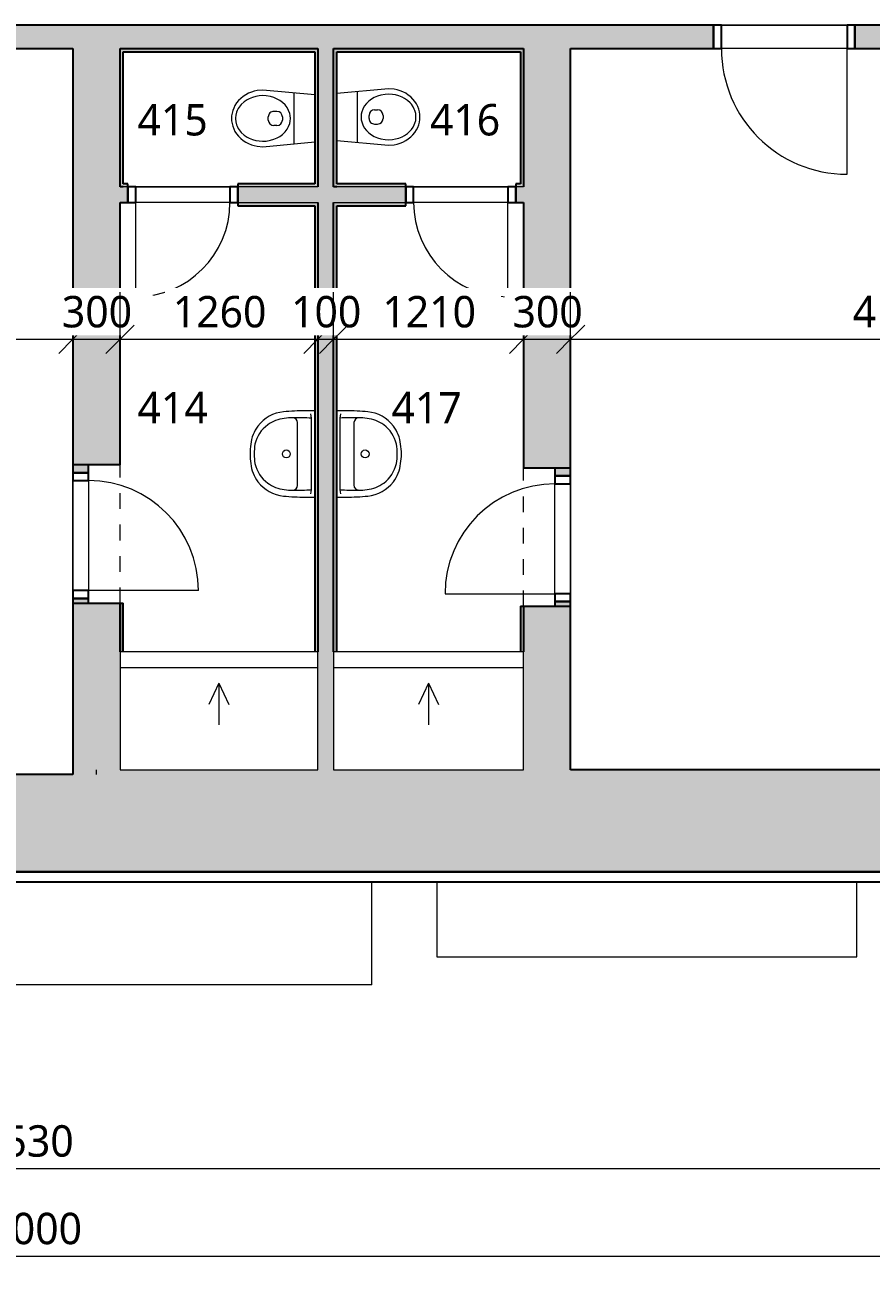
# Model space of a CAD drawing. Header units: metres. Extents: x -1.7 to 41.6, y -3.7 to 18.4.
# Tile 9 of 16: x 19.8 to 25.2, y -2.2 to 5.7. Entities that reach past the tile are written whole.
import ezdxf

# ---------------------------------------------------------------- set-up
doc = ezdxf.new("R2010")
doc.units = ezdxf.units.M
doc.linetypes.add('AV - Cerch_ 1 tecka 4mm', pattern=[0.006, 0.004, -0.001, 0, -0.001])
doc.layers.add('AV-KOTY', color=5, linetype='Continuous', lineweight=13, true_color=0x0000ff)
doc.layers.add('AV-MISTNOSTI', color=5, linetype='Continuous', lineweight=5, true_color=0x0000ff)
for name, color, linetype, lineweight in [('AV-KOTY-100', 7, 'Continuous', 5), ('AV-SRAFY', 7, 'Continuous', 35), ('AV-STAVBA', 7, 'Continuous', 18), ('AV-VYBAVENI', 7, 'Continuous', 18)]:
    doc.layers.add(name, color=color, linetype=linetype, lineweight=lineweight)
doc.styles.add('Trebuchet MS', font='trebuc.ttf', dxfattribs={"height": 0.2})
doc.styles.add('Trebuchet MS_B', font='trebuc.ttf', dxfattribs={"height": 0.2})
doc.dimstyles.new('2_mm_-_O_-_Blue_-_mm_-_zaokrouhlena', dxfattribs={"dimscale": 0.3048, "dimtxt": 0.20619, "dimasz": 0.590551, "dimexe": 0.393701, "dimexo": 0.0625, "dimgap": 0.065617, "dimtad": 1, "dimdec": 0, "dimlfac": 1000, "dimrnd": 10, "dimzin": 0, "dimdsep": 46, "dimtxsty": 'Trebuchet MS', "dimblk1": 'OBLIQUE', "dimblk2": 'OBLIQUE', "dimsah": 1, "dimcen": 0.09, "dimazin": 0, "dimtfac": 1, "dimtdec": 4, "dimtix": 1, "dimtmove": 0, "dimatfit": 3, "dimfxl": 0.984252, "dimfxlon": 1, "dimtvp": 1, "dimtfill": 1, "dimtolj": 1, "dimtzin": 0, "dimarcsym": 2})

# ---------------------------------------------------------------- blocks, each defined once
blk = doc.blocks.new('DO_1-P_Ocel_ - 800x1970_150-917843-4NP')
at = {"layer": 'AV-STAVBA'}
for p, q in [((-0.4, 0.875), (-0.4, 0.075)), ((-0.4, 0.075), (0.4, 0.075)), ((-0.4, -0.075), (0.4, -0.075))]:
    blk.add_line(p, q, dxfattribs=at)
at = {"layer": 'AV-STAVBA', "linetype": 'AV - Cerch_ 1 tecka 4mm'}
for p, q in [((-0.45, 0.075), (0.45, 0.075)), ((-0.4, 0.075), (0.4, 0.075)), ((-0.45, -0.075), (0.45, -0.075)), ((-0.4, -0.075), (0.4, -0.075))]:
    blk.add_line(p, q, dxfattribs=at)
at = {"layer": 'AV-STAVBA', "lineweight": 35}
for p, q in [((-0.4, 0.075), (-0.45, 0.075)), ((-0.45, 0.075), (-0.45, -0.075)), ((-0.4, -0.075), (-0.4, 0.075)), ((0.45, 0.075), (0.4, 0.075)), ((0.4, 0.075), (0.4, -0.075)), ((0.45, -0.075), (0.45, 0.075)), ((-0.45, -0.075), (-0.4, -0.075)), ((0.4, -0.075), (0.45, -0.075))]:
    blk.add_line(p, q, dxfattribs=at)
at = {"layer": 'AV-STAVBA'}
blk.add_arc((-0.4, 0.075), 0.8, 0, 90, dxfattribs=at)
blk = doc.blocks.new('GM_Otvor_obdélníkový - 880x2160-1005507-4NP')
at = {"layer": 'AV-STAVBA', "linetype": 'AV - Cerch_ 1 tecka 4mm', "lineweight": 13}
for p, q in [((-0.44, 0.15), (0.44, 0.15)), ((-0.44, -0.15), (0.44, -0.15)), ((-0.44, -0.15), (0.44, -0.15))]:
    blk.add_line(p, q, dxfattribs=at)
blk = doc.blocks.new('DO_1-P_Ocel_ - 700x1970_100-947632-4NP')
at = {"layer": 'AV-STAVBA'}
for p, q in [((-0.35, 0.75), (-0.35, 0.05)), ((-0.35, 0.05), (0.35, 0.05)), ((-0.35, -0.05), (0.35, -0.05))]:
    blk.add_line(p, q, dxfattribs=at)
at = {"layer": 'AV-STAVBA', "linetype": 'AV - Cerch_ 1 tecka 4mm'}
for p, q in [((-0.4, 0.05), (0.4, 0.05)), ((-0.35, 0.05), (0.35, 0.05)), ((-0.4, -0.05), (0.4, -0.05)), ((-0.35, -0.05), (0.35, -0.05))]:
    blk.add_line(p, q, dxfattribs=at)
at = {"layer": 'AV-STAVBA', "lineweight": 35}
for p, q in [((-0.35, 0.05), (-0.4, 0.05)), ((-0.4, 0.05), (-0.4, -0.05)), ((-0.35, -0.05), (-0.35, 0.05)), ((0.4, 0.05), (0.35, 0.05)), ((0.35, 0.05), (0.35, -0.05)), ((0.4, -0.05), (0.4, 0.05)), ((-0.4, -0.05), (-0.35, -0.05)), ((0.35, -0.05), (0.4, -0.05))]:
    blk.add_line(p, q, dxfattribs=at)
at = {"layer": 'AV-STAVBA'}
blk.add_arc((-0.35, 0.05), 0.7, 0, 90, dxfattribs=at)
blk = doc.blocks.new('DO_1-P_Ocel_ - 600x1970_100-934197-4NP')
at = {"layer": 'AV-STAVBA'}
for p, q in [((-0.3, 0.65), (-0.3, 0.05)), ((-0.3, 0.05), (0.3, 0.05)), ((-0.3, -0.05), (0.3, -0.05))]:
    blk.add_line(p, q, dxfattribs=at)
at = {"layer": 'AV-STAVBA', "linetype": 'AV - Cerch_ 1 tecka 4mm'}
for p, q in [((-0.35, 0.05), (0.35, 0.05)), ((-0.3, 0.05), (0.3, 0.05)), ((-0.35, -0.05), (0.35, -0.05)), ((-0.3, -0.05), (0.3, -0.05))]:
    blk.add_line(p, q, dxfattribs=at)
at = {"layer": 'AV-STAVBA', "lineweight": 35}
for p, q in [((-0.3, 0.05), (-0.35, 0.05)), ((-0.35, 0.05), (-0.35, -0.05)), ((-0.3, -0.05), (-0.3, 0.05)), ((0.35, 0.05), (0.3, 0.05)), ((0.3, 0.05), (0.3, -0.05)), ((0.35, -0.05), (0.35, 0.05)), ((-0.35, -0.05), (-0.3, -0.05)), ((0.3, -0.05), (0.35, -0.05))]:
    blk.add_line(p, q, dxfattribs=at)
at = {"layer": 'AV-STAVBA'}
blk.add_arc((-0.3, 0.05), 0.6, 0, 90, dxfattribs=at)
blk = doc.blocks.new('DO_1-L_Ocel_ - 600x1970_100-934388-4NP')
at = {"layer": 'AV-STAVBA'}
for p, q in [((0.3, 0.65), (0.3, 0.05)), ((-0.3, 0.05), (0.3, 0.05)), ((-0.3, -0.05), (0.3, -0.05))]:
    blk.add_line(p, q, dxfattribs=at)
at = {"layer": 'AV-STAVBA', "linetype": 'AV - Cerch_ 1 tecka 4mm'}
for p, q in [((-0.35, 0.05), (0.35, 0.05)), ((-0.3, 0.05), (0.3, 0.05)), ((-0.35, -0.05), (0.35, -0.05)), ((-0.3, -0.05), (0.3, -0.05))]:
    blk.add_line(p, q, dxfattribs=at)
at = {"layer": 'AV-STAVBA', "lineweight": 35}
for p, q in [((-0.3, 0.05), (-0.35, 0.05)), ((-0.35, 0.05), (-0.35, -0.05)), ((-0.3, -0.05), (-0.3, 0.05)), ((0.35, 0.05), (0.3, 0.05)), ((0.3, 0.05), (0.3, -0.05)), ((0.35, -0.05), (0.35, 0.05)), ((-0.35, -0.05), (-0.3, -0.05)), ((0.3, -0.05), (0.35, -0.05))]:
    blk.add_line(p, q, dxfattribs=at)
at = {"layer": 'AV-STAVBA'}
blk.add_arc((0.3, 0.05), 0.6, 90, 180, dxfattribs=at)
blk = doc.blocks.new('DO_1-L_Ocel_ - 700x1970_100-947950-4NP')
at = {"layer": 'AV-STAVBA'}
for p, q in [((0.35, 0.75), (0.35, 0.05)), ((-0.35, 0.05), (0.35, 0.05)), ((-0.35, -0.05), (0.35, -0.05))]:
    blk.add_line(p, q, dxfattribs=at)
at = {"layer": 'AV-STAVBA', "linetype": 'AV - Cerch_ 1 tecka 4mm'}
for p, q in [((-0.4, 0.05), (0.4, 0.05)), ((-0.35, 0.05), (0.35, 0.05)), ((-0.4, -0.05), (0.4, -0.05)), ((-0.35, -0.05), (0.35, -0.05))]:
    blk.add_line(p, q, dxfattribs=at)
at = {"layer": 'AV-STAVBA', "lineweight": 35}
for p, q in [((-0.35, 0.05), (-0.4, 0.05)), ((-0.4, 0.05), (-0.4, -0.05)), ((-0.35, -0.05), (-0.35, 0.05)), ((0.4, 0.05), (0.35, 0.05)), ((0.35, 0.05), (0.35, -0.05)), ((0.4, -0.05), (0.4, 0.05)), ((-0.4, -0.05), (-0.35, -0.05)), ((0.35, -0.05), (0.4, -0.05))]:
    blk.add_line(p, q, dxfattribs=at)
at = {"layer": 'AV-STAVBA'}
blk.add_arc((0.35, 0.05), 0.7, 90, 180, dxfattribs=at)
blk = doc.blocks.new('PF_Koncepční sprchový kout - vpusť lineární-1506241-4NP')
at = {"layer": 'AV-VYBAVENI'}
for p, q in [((0.6747, 0), (-0.5853, 0)), ((-0.5853, 0), (-0.5853, -0.75)), ((0.6747, -0.75), (0.6747, 0)), ((-0.5853, -0.1), (0.6747, -0.1)), ((0.0447, -0.2), (-0.0187, -0.3359)), ((0.0447, -0.2), (0.0447, -0.465)), ((0.0447, -0.2), (0.1081, -0.3359)), ((-0.5853, -0.75), (0.6747, -0.75))]:
    blk.add_line(p, q, dxfattribs=at)
blk = doc.blocks.new('PF_Koncepční sprchový kout - vpusť lineární-1506672-4NP')
at = {"layer": 'AV-VYBAVENI'}
for p, q in [((-0.5603, 0), (-0.5603, -0.75)), ((0.6497, -0.75), (0.6497, 0)), ((0.6497, 0), (-0.5603, 0)), ((-0.5603, -0.1), (0.6497, -0.1)), ((0.0447, -0.2), (-0.0187, -0.3359)), ((0.0447, -0.2), (0.0447, -0.465)), ((0.0447, -0.2), (0.1081, -0.3359)), ((-0.5603, -0.75), (0.6497, -0.75))]:
    blk.add_line(p, q, dxfattribs=at)
blk = doc.blocks.new('Koncepční WC - WC NADRZ-1470814-4NP')
at = {"layer": 'AV-VYBAVENI', "lineweight": 13}
for p, q in [((-0.007, 0.4814), (-0.0194, 0.4661)), ((0.0069, 0.4953), (-0.007, 0.4814)), ((0.0218, 0.5074), (0.0069, 0.4953)), ((0.0314, 0.4782), (0.0148, 0.4601)), ((0.0377, 0.5177), (0.0218, 0.5074)), ((0.0398, 0.4856), (0.0314, 0.4782)), ((0.0541, 0.526), (0.0377, 0.5177)), ((0.0564, 0.4971), (0.0398, 0.4856)), ((0.0708, 0.5323), (0.0541, 0.526)), ((0.0707, 0.5044), (0.0564, 0.4971)), ((0.0799, 0.5081), (0.0707, 0.5044)), ((0.0876, 0.5367), (0.0708, 0.5323)), ((0.0987, 0.513), (0.0799, 0.5081)), ((0.1042, 0.5392), (0.0876, 0.5367)), ((0.117, 0.515), (0.0987, 0.513)), ((0.1203, 0.54), (0.1042, 0.5392)), ((0.1203, 0.515), (0.117, 0.515)), ((0.1365, 0.5392), (0.1203, 0.54)), ((0.1237, 0.515), (0.1203, 0.515)), ((0.142, 0.513), (0.1237, 0.515)), ((0.1531, 0.5367), (0.1365, 0.5392)), ((0.1607, 0.5081), (0.142, 0.513)), ((0.1699, 0.5323), (0.1531, 0.5367)), ((0.1699, 0.5044), (0.1607, 0.5081)), ((0.1866, 0.526), (0.1699, 0.5323)), ((0.1842, 0.4971), (0.1699, 0.5044)), ((0.2008, 0.4856), (0.1842, 0.4971)), ((0.203, 0.5177), (0.1866, 0.526)), ((0.2093, 0.4782), (0.2008, 0.4856)), ((0.2188, 0.5074), (0.203, 0.5177)), ((0.2258, 0.4601), (0.2093, 0.4782)), ((0.2338, 0.4953), (0.2188, 0.5074)), ((0.2476, 0.4814), (0.2338, 0.4953)), ((0.2601, 0.4661), (0.2476, 0.4814)), ((-0.047, 0.4136), (-0.0527, 0.395)), ((-0.0396, 0.4319), (-0.047, 0.4136)), ((-0.0303, 0.4494), (-0.0396, 0.4319)), ((-0.0194, 0.4661), (-0.0303, 0.4494)), ((-0.0139, 0.4061), (-0.0197, 0.3855)), ((-0.0051, 0.4278), (-0.0139, 0.4061)), ((0.0018, 0.4409), (-0.0051, 0.4278)), ((0.0148, 0.4601), (0.0018, 0.4409)), ((0.2388, 0.4409), (0.2258, 0.4601)), ((0.2458, 0.4278), (0.2388, 0.4409)), ((0.2546, 0.4061), (0.2458, 0.4278)), ((0.2603, 0.3855), (0.2546, 0.4061)), ((0.271, 0.4494), (0.2601, 0.4661)), ((0.2802, 0.4319), (0.271, 0.4494)), ((0.2877, 0.4136), (0.2802, 0.4319)), ((0.2934, 0.395), (0.2877, 0.4136)), ((-0.0567, 0.3764), (-0.0597, 0.34)), ((-0.0597, 0.34), (-0.0288, 0.01)), ((-0.0527, 0.395), (-0.0567, 0.3764)), ((-0.0233, 0.3644), (-0.0247, 0.342)), ((-0.0247, 0.342), (-0.0237, 0.3197)), ((-0.0237, 0.3197), (-0.019, 0.2916)), ((-0.0197, 0.3855), (-0.0233, 0.3644)), ((0.2597, 0.2916), (0.2644, 0.3197)), ((0.2639, 0.3644), (0.2603, 0.3855)), ((0.2653, 0.342), (0.2639, 0.3644)), ((0.2644, 0.3197), (0.2653, 0.342)), ((0.2695, 0.01), (0.3003, 0.34)), ((0.2973, 0.3764), (0.2934, 0.395)), ((0.3003, 0.34), (0.2973, 0.3764)), ((-0.019, 0.2916), (-0.0125, 0.2698)), ((-0.0125, 0.2698), (-0.0032, 0.2484)), ((-0.0032, 0.2484), (0.0063, 0.2319)), ((0.0753, 0.2508), (0.0753, 0.2704)), ((0.1103, 0.3054), (0.1203, 0.3054)), ((0.1203, 0.3054), (0.1303, 0.3054)), ((0.1653, 0.2508), (0.1653, 0.2704)), ((0.2344, 0.2319), (0.2439, 0.2484)), ((0.2439, 0.2484), (0.2532, 0.2698)), ((0.2532, 0.2698), (0.2597, 0.2916)), ((0.0063, 0.2319), (0.0188, 0.2151)), ((0.0188, 0.2151), (0.0344, 0.199)), ((0.0344, 0.199), (0.0515, 0.1859)), ((0.0515, 0.1859), (0.0699, 0.1759)), ((0.0699, 0.1759), (0.0885, 0.1693)), ((0.0885, 0.1693), (0.102, 0.1664)), ((0.102, 0.1664), (0.1203, 0.165)), ((0.1203, 0.2158), (0.1103, 0.2158)), ((0.1303, 0.2158), (0.1203, 0.2158)), ((0.1203, 0.165), (0.1387, 0.1664)), ((0.1387, 0.1664), (0.1521, 0.1693)), ((0.1521, 0.1693), (0.1708, 0.1759)), ((0.1708, 0.1759), (0.1891, 0.1859)), ((0.1891, 0.1859), (0.2063, 0.199)), ((0.2063, 0.199), (0.2219, 0.2151)), ((0.2219, 0.2151), (0.2344, 0.2319)), ((-0.0409, 0.1398), (0.1203, 0.1398)), ((0.1203, 0.1398), (0.2816, 0.1398))]:
    blk.add_line(p, q, dxfattribs=at)
for centre, start, end in [((0.1103, 0.2704), 90, 180), ((0.1103, 0.2508), 180, 270), ((0.1303, 0.2704), 360, 90), ((0.1303, 0.2508), 270, 0)]:
    blk.add_arc(centre, 0.035, start, end, dxfattribs=at)
blk = doc.blocks.new('Koncepční umyvadlo - 550x400-1470811-4NP')
at = {"layer": 'AV-VYBAVENI'}
for p, q in [((-0.075, 0.12), (0.125, 0.12)), ((0.125, 0.12), (0.325, 0.12)), ((-0.15, 0.0696), (-0.15, 0.01)), ((-0.13, 0.0342), (-0.1027, 0.03)), ((-0.1027, 0.03), (0.3527, 0.03)), ((0.3527, 0.03), (0.38, 0.0342)), ((0.4, 0.01), (0.4, 0.0696))]:
    blk.add_line(p, q, dxfattribs=at)
blk.add_circle((0.125, 0.191), 0.025, dxfattribs=at)
for centre, radius, start, end in [((0.087, 0.1893), 0.2291, 95.97223, 127.42411), ((0.125, 0.0213), 0.4007, 81.12195, 98.87805), ((0.163, 0.1893), 0.2291, 52.57589, 84.02777), ((0.0863, 0.1873), 0.2303, 126.98722, 174.63967), ((0.1108, 0.183), 0.2128, 102.9464, 143.51515), ((0.125, -0.0054), 0.4007, 81.12195, 98.87805), ((0.1392, 0.183), 0.2128, 36.48485, 77.0536), ((0.1637, 0.1873), 0.2303, 5.36033, 53.01278), ((0.1142, 0.1817), 0.2163, 143.76118, 174.20939), ((0.1358, 0.1817), 0.2163, 5.79061, 36.23882), ((1.3731, 0.0627), 1.5231, 174.49277, 179.73823), ((0.092, 0.1621), 0.1973, 167.88867, 183.52869), ((0.158, 0.1621), 0.1973, 356.47131, 12.11133), ((-1.1231, 0.0627), 1.5231, 0.26177, 5.50723), ((1.2179, 0.1148), 1.3234, 178.47706, 183.67527), ((-0.075, 0.15), 0.03, 180, 270), ((0.325, 0.15), 0.03, 270, 360), ((-0.9659, 0.1148), 1.3213, 356.32077, 1.52691)]:
    blk.add_arc(centre, radius, start, end, dxfattribs=at)
blk = doc.blocks.new('Střešní římsa - Střešní římsa-1636696-4NP')
at = {"layer": 'AV-STAVBA', "lineweight": 35}
for p, q in [((33.9791, 0.3582), (5.4448, 0.3582)), ((5.5075, 0.2954), (33.9163, 0.2954))]:
    blk.add_line(p, q, dxfattribs=at)
blk = doc.blocks.new('DIMBLOCK31-4NP')
at = {"layer": 'AV-KOTY-100', "color": 5, "true_color": 0x0000ff}
for p, q in [((5.4448, -1.5305), (5.4448, -1.2305)), ((33.9791, -1.5305), (33.9791, -1.2305)), ((5.4448, -1.5305), (5.5348, -1.4405)), ((33.9791, -1.5305), (34.0691, -1.4405)), ((5.4448, -1.5305), (5.3548, -1.6205)), ((5.4448, -1.5305), (33.9791, -1.5305)), ((5.4448, -1.5305), (5.4448, -1.6505)), ((33.9791, -1.5305), (33.8891, -1.6205)), ((33.9791, -1.5305), (33.9791, -1.6505))]:
    blk.add_line(p, q, dxfattribs=at)
at = {"layer": 'AV-KOTY-100', "color": 0, "insert": (19.345, -1.2546), "char_height": 0.2, "width": 0.880677, "attachment_point": 1, "line_spacing_factor": 1.048425, "style": 'Trebuchet MS', "bg_fill": 3, "box_fill_scale": 1.25, "bg_fill_color": 256, "bg_fill_true_color": 13158600, "bg_fill_transparency": 0}
blk.add_mtext('28530', dxfattribs=at)
blk = doc.blocks.new('_Oblique')
at = {"color": 0, "linetype": 'ByBlock', "lineweight": -2}
blk.add_line((-0.5, -0.5), (0.5, 0.5), dxfattribs=at)
blk = doc.blocks.new('DIMBLOCK34-4NP')
at = {"layer": 'AV-KOTY-100', "color": 5, "true_color": 0x0000ff}
for p, q in [((-0.2352, -2.0878), (-0.2352, -1.7878)), ((39.7648, -2.0878), (39.7648, -1.7878)), ((-0.2352, -2.0878), (-0.1452, -1.9978)), ((39.7648, -2.0878), (39.8548, -1.9978)), ((-0.2352, -2.0878), (-0.3252, -2.1778)), ((-0.2352, -2.0878), (39.7648, -2.0878)), ((-0.2352, -2.0878), (-0.2352, -2.2078)), ((39.7648, -2.0878), (39.6748, -2.1778)), ((39.7648, -2.0878), (39.7648, -2.2078))]:
    blk.add_line(p, q, dxfattribs=at)
at = {"layer": 'AV-KOTY-100', "color": 0, "insert": (19.3979, -1.8118), "char_height": 0.2, "width": 0.880677, "attachment_point": 1, "line_spacing_factor": 1.048425, "style": 'Trebuchet MS', "bg_fill": 3, "box_fill_scale": 1.25, "bg_fill_color": 256, "bg_fill_true_color": 13158600, "bg_fill_transparency": 0}
blk.add_mtext('40000', dxfattribs=at)
blk = doc.blocks.new('DIMBLOCK46-4NP')
at = {"layer": 'AV-KOTY-100', "color": 5, "true_color": 0x0000ff}
for p, q in [((16.5648, 3.7476), (16.5648, 4.0476)), ((20.0848, 3.7476), (20.0848, 4.0476)), ((16.5648, 3.7476), (16.6548, 3.8376)), ((20.0848, 3.7476), (20.1748, 3.8376)), ((16.5648, 3.7476), (16.4748, 3.6576)), ((16.5648, 3.7476), (20.0848, 3.7476)), ((16.5648, 3.7476), (16.5648, 3.6276)), ((20.0848, 3.7476), (19.9948, 3.6576)), ((20.0848, 3.7476), (20.0848, 3.6276))]:
    blk.add_line(p, q, dxfattribs=at)
at = {"layer": 'AV-KOTY-100', "color": 0, "insert": (18.0312, 4.0235), "char_height": 0.2, "width": 0.704541, "attachment_point": 1, "line_spacing_factor": 1.048425, "style": 'Trebuchet MS', "bg_fill": 3, "box_fill_scale": 1.25, "bg_fill_color": 256, "bg_fill_true_color": 13158600, "bg_fill_transparency": 0}
blk.add_mtext('3520', dxfattribs=at)
blk = doc.blocks.new('DIMBLOCK47-4NP')
at = {"layer": 'AV-KOTY-100', "color": 5, "true_color": 0x0000ff}
for p, q in [((20.0848, 3.7476), (20.0848, 4.0476)), ((20.3848, 3.7476), (20.3848, 4.0476)), ((20.0848, 3.7476), (20.1748, 3.8376)), ((20.3848, 3.7476), (20.4748, 3.8376)), ((20.0848, 3.7476), (19.9948, 3.6576)), ((20.0848, 3.7476), (20.3848, 3.7476)), ((20.0848, 3.7476), (20.0848, 3.6276)), ((20.3848, 3.7476), (20.2948, 3.6576)), ((20.3848, 3.7476), (20.3848, 3.6276))]:
    blk.add_line(p, q, dxfattribs=at)
at = {"layer": 'AV-KOTY-100', "color": 0, "insert": (20.0146, 4.0235), "char_height": 0.2, "width": 0.528406, "attachment_point": 1, "line_spacing_factor": 1.048425, "style": 'Trebuchet MS', "bg_fill": 3, "box_fill_scale": 1.25, "bg_fill_color": 256, "bg_fill_true_color": 13158600, "bg_fill_transparency": 0}
blk.add_mtext('300', dxfattribs=at)
blk = doc.blocks.new('DIMBLOCK48-4NP')
at = {"layer": 'AV-KOTY-100', "color": 5, "true_color": 0x0000ff}
for p, q in [((20.3848, 3.7476), (20.3848, 4.0476)), ((21.6448, 3.7476), (21.6448, 4.0476)), ((20.3848, 3.7476), (20.4748, 3.8376)), ((21.6448, 3.7476), (21.7348, 3.8376)), ((20.3848, 3.7476), (20.2948, 3.6576)), ((20.3848, 3.7476), (21.6448, 3.7476)), ((20.3848, 3.7476), (20.3848, 3.6276)), ((21.6448, 3.7476), (21.5548, 3.6576)), ((21.6448, 3.7476), (21.6448, 3.6276))]:
    blk.add_line(p, q, dxfattribs=at)
at = {"layer": 'AV-KOTY-100', "color": 0, "insert": (20.7212, 4.0235), "char_height": 0.2, "width": 0.704541, "attachment_point": 1, "line_spacing_factor": 1.048425, "style": 'Trebuchet MS', "bg_fill": 3, "box_fill_scale": 1.25, "bg_fill_color": 256, "bg_fill_true_color": 13158600, "bg_fill_transparency": 0}
blk.add_mtext('1260', dxfattribs=at)
blk = doc.blocks.new('DIMBLOCK49-4NP')
at = {"layer": 'AV-KOTY-100', "color": 5, "true_color": 0x0000ff}
for p, q in [((21.6448, 3.7476), (21.6448, 4.0476)), ((21.7448, 3.7476), (21.7448, 4.0476)), ((21.6448, 3.7476), (21.7348, 3.8376)), ((21.7448, 3.7476), (21.8348, 3.8376)), ((21.6448, 3.7476), (21.5548, 3.6576)), ((21.6448, 3.7476), (21.7448, 3.7476)), ((21.6448, 3.7476), (21.6448, 3.6276)), ((21.7448, 3.7476), (21.6548, 3.6576)), ((21.7448, 3.7476), (21.7448, 3.6276))]:
    blk.add_line(p, q, dxfattribs=at)
at = {"layer": 'AV-KOTY-100', "color": 0, "insert": (21.4746, 4.0235), "char_height": 0.2, "width": 0.528406, "attachment_point": 1, "line_spacing_factor": 1.048425, "style": 'Trebuchet MS', "bg_fill": 3, "box_fill_scale": 1.25, "bg_fill_color": 256, "bg_fill_true_color": 13158600, "bg_fill_transparency": 0}
blk.add_mtext('100', dxfattribs=at)
blk = doc.blocks.new('DIMBLOCK50-4NP')
at = {"layer": 'AV-KOTY-100', "color": 5, "true_color": 0x0000ff}
for p, q in [((21.7448, 3.7476), (21.7448, 4.0476)), ((22.9548, 3.7476), (22.9548, 4.0476)), ((21.7448, 3.7476), (21.8348, 3.8376)), ((22.9548, 3.7476), (23.0448, 3.8376)), ((21.7448, 3.7476), (21.6548, 3.6576)), ((21.7448, 3.7476), (22.9548, 3.7476)), ((21.7448, 3.7476), (21.7448, 3.6276)), ((22.9548, 3.7476), (22.8648, 3.6576)), ((22.9548, 3.7476), (22.9548, 3.6276))]:
    blk.add_line(p, q, dxfattribs=at)
at = {"layer": 'AV-KOTY-100', "color": 0, "insert": (22.0562, 4.0235), "char_height": 0.2, "width": 0.704541, "attachment_point": 1, "line_spacing_factor": 1.048425, "style": 'Trebuchet MS', "bg_fill": 3, "box_fill_scale": 1.25, "bg_fill_color": 256, "bg_fill_true_color": 13158600, "bg_fill_transparency": 0}
blk.add_mtext('1210', dxfattribs=at)
blk = doc.blocks.new('DIMBLOCK51-4NP')
at = {"layer": 'AV-KOTY-100', "color": 5, "true_color": 0x0000ff}
for p, q in [((22.9548, 3.7476), (22.9548, 4.0476)), ((23.2548, 3.7476), (23.2548, 4.0476)), ((22.9548, 3.7476), (23.0448, 3.8376)), ((23.2548, 3.7476), (23.3448, 3.8376)), ((22.9548, 3.7476), (22.8648, 3.6576)), ((22.9548, 3.7476), (23.2548, 3.7476)), ((22.9548, 3.7476), (22.9548, 3.6276)), ((23.2548, 3.7476), (23.1648, 3.6576)), ((23.2548, 3.7476), (23.2548, 3.6276))]:
    blk.add_line(p, q, dxfattribs=at)
at = {"layer": 'AV-KOTY-100', "color": 0, "insert": (22.8846, 4.0235), "char_height": 0.2, "width": 0.528406, "attachment_point": 1, "line_spacing_factor": 1.048425, "style": 'Trebuchet MS', "bg_fill": 3, "box_fill_scale": 1.25, "bg_fill_color": 256, "bg_fill_true_color": 13158600, "bg_fill_transparency": 0}
blk.add_mtext('300', dxfattribs=at)
blk = doc.blocks.new('DIMBLOCK52-4NP')
at = {"layer": 'AV-KOTY-100', "color": 5, "true_color": 0x0000ff}
for p, q in [((23.2548, 3.7476), (23.2548, 4.0476)), ((27.4348, 3.7476), (27.4348, 4.0476)), ((23.2548, 3.7476), (23.3448, 3.8376)), ((27.4348, 3.7476), (27.5248, 3.8376)), ((23.2548, 3.7476), (23.1648, 3.6576)), ((23.2548, 3.7476), (27.4348, 3.7476)), ((23.2548, 3.7476), (23.2548, 3.6276)), ((27.4348, 3.7476), (27.3448, 3.6576)), ((27.4348, 3.7476), (27.4348, 3.6276))]:
    blk.add_line(p, q, dxfattribs=at)
at = {"layer": 'AV-KOTY-100', "color": 0, "insert": (25.0512, 4.0235), "char_height": 0.2, "width": 0.704541, "attachment_point": 1, "line_spacing_factor": 1.048425, "style": 'Trebuchet MS', "bg_fill": 3, "box_fill_scale": 1.25, "bg_fill_color": 256, "bg_fill_true_color": 13158600, "bg_fill_transparency": 0}
blk.add_mtext('4180', dxfattribs=at)

msp = doc.modelspace()

# ---------------------------------------------------------------- hatches: boundary and pattern name
at = {"layer": 'AV-SRAFY', "lineweight": 18}
h = msp.add_hatch(color=256, dxfattribs=at)
h.paths.add_polyline_path([(34.0348, 5.5982), (34.0348, 5.7482), (32.0348, 5.7482), (32.0348, 5.5982), (32.5942, 5.5982)])
h.paths.add_polyline_path([(27.5348, 5.5982), (31.1348, 5.5982), (31.1348, 5.7482), (25.0648, 5.7482), (25.0648, 5.5982), (27.4348, 5.5982)])
h.paths.add_polyline_path([(14.6698, 5.5982), (18.0198, 5.5982), (18.0198, 5.7482), (14.6698, 5.7482)])
h.paths.add_polyline_path([(13.7698, 5.5982), (13.7698, 5.7482), (7.0948, 5.7482), (7.0948, 5.5982), (13.1148, 5.5982)])
h.paths.add_polyline_path([(24.1648, 5.5982), (24.1648, 5.7482), (18.9198, 5.7482), (18.9198, 5.5982), (23.8571, 5.5982)])
h.paths.add_polyline_path([(6.1948, 5.5982), (6.1948, 5.7482), (4.1898, 5.7482), (4.1898, 5.5982), (5.5098, 5.5982)])
h.paths.add_polyline_path([(3.2898, 5.5982), (3.2898, 5.7482), (0.0848, 5.7482), (0.0848, 5.5982), (2.0145, 5.5982)])
h = msp.add_hatch(color=256, dxfattribs=at)
h.paths.add_polyline_path([(20.0848, 0.9782), (20.2348, 0.9782), (20.2348, 1.0082), (20.3848, 1.0082), (20.3848, 2.0682), (20.0848, 2.0682), (20.0848, 1.8418)])
h.paths.add_polyline_path([(20.3848, 2.9482), (20.3848, 5.5982), (20.0848, 5.5982), (20.0848, 2.9482)])
for points in [[(20.3848, 5.5782), (21.6248, 5.5782), (21.6248, 5.5982), (20.3848, 5.5982)], [(20.4048, 4.7182), (20.4048, 5.5782), (20.3848, 5.5782), (20.3848, 4.7182)], [(21.6448, 4.7382), (21.6448, 5.5982), (21.6248, 5.5982), (21.6248, 4.7382)], [(21.6448, 1.0082), (21.7448, 1.0082), (21.7448, 5.5982), (21.6448, 5.5982), (21.6448, 1.7582)], [(21.7448, 5.5782), (22.9348, 5.5782), (22.9348, 5.5982), (21.7448, 5.5982)], [(21.7648, 4.7182), (21.7648, 5.5782), (21.7448, 5.5782), (21.7448, 4.7182)], [(22.9548, 4.7382), (22.9548, 5.5982), (22.9348, 5.5982), (22.9348, 4.7382)], [(21.6448, 4.5982), (21.6448, 4.6182), (21.1348, 4.6182), (21.1348, 4.5982), (21.6248, 4.5982)], [(21.7648, 4.5982), (22.2048, 4.5982), (22.2048, 4.6182), (21.7448, 4.6182), (21.7448, 4.5982)], [(21.6248, 1.8982), (21.6448, 1.8982), (21.6448, 4.5982), (21.6248, 4.5982), (21.6248, 4.0155)], [(21.7448, 1.8782), (21.7648, 1.8782), (21.7648, 4.5982), (21.7448, 4.5982), (21.7448, 4.0155)], [(20.3848, 1.8982), (20.4048, 1.8982), (20.4048, 2.0682), (20.3848, 2.0682)], [(22.9348, 1.8782), (22.9548, 1.8782), (22.9548, 2.0482), (22.9348, 2.0482)], [(20.3848, 1.0082), (20.3848, 1.0083), (20.3848, 1.7582), (20.4048, 1.7582), (20.4048, 1.8982), (20.3848, 1.8982), (20.3848, 1.8418)], [(21.6448, 1.7582), (21.6448, 1.8982), (21.6248, 1.8982), (21.6248, 1.7582)], [(21.7448, 1.7582), (21.7648, 1.7582), (21.7648, 1.8782), (21.7448, 1.8782), (21.7448, 1.8418)], [(22.9548, 1.7582), (22.9548, 1.8782), (22.9348, 1.8782), (22.9348, 1.7582)], [(5.4448, 0.3582), (20.2348, 0.3582), (20.2348, 0.9782), (5.5098, 0.9782), (5.5098, 0.8282), (5.4448, 0.8282), (5.4448, 0.755)], [(20.2348, 0.3582), (33.9791, 0.3582), (33.9791, 0.8282), (34.1387, 0.8282), (34.1387, 1.0082), (20.2348, 1.0082), (20.2348, 0.755)]]:
    msp.add_hatch(color=256, dxfattribs=at).paths.add_polyline_path(points)
h = msp.add_hatch(color=256, dxfattribs=at)
h.paths.add_polyline_path([(22.9548, 1.0082), (23.2548, 1.0082), (23.2548, 2.0482), (22.9548, 2.0482), (22.9548, 1.7582)])
h.paths.add_polyline_path([(22.9548, 2.9282), (23.2548, 2.9282), (23.2548, 5.5982), (22.9548, 5.5982), (22.9548, 4.0155)])
h = msp.add_hatch(color=256, dxfattribs=at)
h.paths.add_polyline_path([(21.1348, 4.6182), (21.6448, 4.6182), (21.6448, 4.7182), (21.1348, 4.7182)])
h.paths.add_polyline_path([(20.3848, 4.6182), (20.4348, 4.6182), (20.4348, 4.7182), (20.3848, 4.7182)])
h = msp.add_hatch(color=256, dxfattribs=at)
h.paths.add_polyline_path([(21.6448, 4.7182), (21.6448, 4.7382), (21.1348, 4.7382), (21.1348, 4.7182)])
h.paths.add_polyline_path([(20.4048, 4.7182), (20.4348, 4.7182), (20.4348, 4.7382), (20.4048, 4.7382)])
h = msp.add_hatch(color=256, dxfattribs=at)
h.paths.add_polyline_path([(22.9548, 4.6182), (22.9548, 4.7182), (22.9048, 4.7182), (22.9048, 4.6182)])
h.paths.add_polyline_path([(21.7448, 4.6182), (22.2048, 4.6182), (22.2048, 4.7182), (21.7448, 4.7182)])
h = msp.add_hatch(color=256, dxfattribs=at)
h.paths.add_polyline_path([(22.9548, 4.7182), (22.9548, 4.7382), (22.9048, 4.7382), (22.9048, 4.7182)])
h.paths.add_polyline_path([(21.7648, 4.7182), (22.2048, 4.7182), (22.2048, 4.7382), (21.7648, 4.7382)])
h = msp.add_hatch(color=256, dxfattribs=at)
h.paths.add_polyline_path([(20.1848, 2.0682), (20.1848, 2.0982), (20.0848, 2.0982), (20.0848, 2.0682)])
h.paths.add_polyline_path([(20.1848, 2.8982), (20.1848, 2.9482), (20.0848, 2.9482), (20.0848, 2.8982)])
h = msp.add_hatch(color=256, dxfattribs=at)
h.paths.add_polyline_path([(23.2548, 2.0482), (23.2548, 2.0782), (23.1548, 2.0782), (23.1548, 2.0482)])
h.paths.add_polyline_path([(23.2548, 2.8782), (23.2548, 2.9282), (23.1548, 2.9282), (23.1548, 2.8782)])

# ---------------------------------------------------------------- linework, layer by layer
at = {"layer": 'AV-STAVBA', "lineweight": 35}
for p, q in [((24.1648, 5.7482), (18.9198, 5.7482)), ((24.1648, 5.5982), (24.1648, 5.7482)), ((31.1348, 5.7482), (25.0648, 5.7482)), ((25.0648, 5.7482), (25.0648, 5.5982)), ((18.9198, 5.5982), (20.0848, 5.5982)), ((20.0848, 5.5982), (20.0848, 2.8982)), ((20.3848, 5.5982), (21.6448, 5.5982)), ((20.3848, 4.7182), (20.3848, 5.5982)), ((20.4048, 5.5782), (21.6248, 5.5782)), ((20.4048, 4.7382), (20.4048, 5.5782)), ((21.6248, 5.5782), (21.6248, 4.7382)), ((21.6448, 5.5982), (21.6448, 4.7182)), ((21.7448, 5.5982), (22.9548, 5.5982)), ((21.7448, 4.7182), (21.7448, 5.5982)), ((21.7648, 5.5782), (22.9348, 5.5782)), ((21.7648, 4.7382), (21.7648, 5.5782)), ((22.9348, 5.5782), (22.9348, 4.7382)), ((22.9548, 5.5982), (22.9548, 4.7182)), ((23.2548, 5.5982), (24.1648, 5.5982)), ((23.2548, 2.8782), (23.2548, 5.5982)), ((25.0648, 5.5982), (27.4348, 5.5982)), ((20.4048, 4.7182), (20.3848, 4.7182)), ((20.4348, 4.7382), (20.4048, 4.7382)), ((20.4348, 4.6182), (20.4348, 4.7382)), ((21.1348, 4.7382), (21.1348, 4.5982)), ((21.6248, 4.7382), (21.1348, 4.7382)), ((21.7648, 4.7182), (21.7448, 4.7182)), ((22.2048, 4.7382), (21.7648, 4.7382)), ((22.2048, 4.5982), (22.2048, 4.7382)), ((22.9048, 4.7382), (22.9048, 4.6182)), ((22.9348, 4.7382), (22.9048, 4.7382)), ((20.3848, 2.9482), (20.3848, 4.6182)), ((20.3848, 4.6182), (20.4348, 4.6182)), ((21.6448, 4.6182), (21.6448, 1.7582)), ((21.7448, 1.7582), (21.7448, 4.6182)), ((22.9048, 4.6182), (22.9548, 4.6182)), ((22.9548, 4.6182), (22.9548, 2.9282)), ((21.1348, 4.5982), (21.6248, 4.5982)), ((21.6248, 4.5982), (21.6248, 1.7582)), ((21.7648, 4.5982), (22.2048, 4.5982)), ((21.7648, 1.7582), (21.7648, 4.5982)), ((20.3848, 2.9482), (20.0848, 2.9482)), ((20.1848, 2.8982), (20.1848, 2.9482)), ((20.0848, 2.8982), (20.1848, 2.8982)), ((23.2548, 2.9282), (22.9548, 2.9282)), ((23.1548, 2.9282), (23.1548, 2.8782)), ((23.1548, 2.8782), (23.2548, 2.8782)), ((20.0848, 2.0982), (20.0848, 0.9782)), ((20.1848, 2.0982), (20.0848, 2.0982)), ((20.1848, 2.0682), (20.1848, 2.0982)), ((23.1548, 2.0782), (23.1548, 2.0482)), ((23.2548, 2.0782), (23.1548, 2.0782)), ((23.2548, 1.0082), (23.2548, 2.0782)), ((20.0848, 2.0682), (20.4048, 2.0682)), ((20.3848, 1.7582), (20.3848, 2.0682)), ((20.3848, 2.0682), (20.3848, 1.7582)), ((20.4048, 1.7582), (20.4048, 2.0682)), ((22.9348, 2.0482), (23.2548, 2.0482)), ((22.9348, 2.0482), (22.9348, 1.7582)), ((22.9548, 2.0482), (22.9548, 1.7582)), ((20.0848, 0.9782), (16.5648, 0.9782)), ((27.4348, 1.0082), (23.2548, 1.0082)), ((5.4448, 0.3582), (33.9791, 0.3582))]:
    msp.add_line(p, q, dxfattribs=at)
at = {"layer": 'AV-STAVBA'}
for p, q in [((24.2148, 5.7482), (25.0148, 5.7482)), ((25.0148, 5.5982), (24.2148, 5.5982)), ((20.4348, 4.7182), (20.4048, 4.7182)), ((20.4848, 4.7182), (21.0848, 4.7182)), ((21.6448, 4.7182), (21.1348, 4.7182)), ((22.2048, 4.7182), (21.7648, 4.7182)), ((22.2548, 4.7182), (22.8548, 4.7182)), ((22.9548, 4.7182), (22.9048, 4.7182)), ((21.0848, 4.6182), (20.4848, 4.6182)), ((21.1348, 4.6182), (21.6448, 4.6182)), ((21.7448, 4.6182), (22.2048, 4.6182)), ((22.8548, 4.6182), (22.2548, 4.6182)), ((20.0848, 2.1482), (20.0848, 2.8482)), ((20.1848, 2.8482), (20.1848, 2.1482)), ((23.1548, 2.1282), (23.1548, 2.8282)), ((23.2548, 2.8282), (23.2548, 2.1282)), ((20.2348, 0.9782), (20.2348, 1.0082)), ((21.989, -0.3618), (21.989, 0.2954)), ((22.4026, 0.2954), (22.4026, -0.1818)), ((25.077, -0.1818), (25.077, 0.2954)), ((22.4026, -0.1818), (25.077, -0.1818)), ((21.989, -0.3618), (17.4599, -0.3618))]:
    msp.add_line(p, q, dxfattribs=at)

# ---------------------------------------------------------------- block references
for name, p, rotation in [('DO_1-P_Ocel_ - 800x1970_150-917843-4NP', (24.6148, 5.6732), 180), ('DO_1-L_Ocel_ - 600x1970_100-934388-4NP', (20.7848, 4.6682), 180), ('DO_1-P_Ocel_ - 600x1970_100-934197-4NP', (22.5548, 4.6682), 180), ('GM_Otvor_obdélníkový - 880x2160-1005507-4NP', (20.2348, 2.5082), 89.9999999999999), ('DO_1-L_Ocel_ - 700x1970_100-947950-4NP', (20.1348, 2.4982), 270), ('DO_1-P_Ocel_ - 700x1970_100-947632-4NP', (23.2048, 2.4782), 90), ('GM_Otvor_obdélníkový - 880x2160-1005507-4NP', (23.1048, 2.4882), 89.9999999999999)]:
    msp.add_blockref(name, p, dxfattribs=dict(at, rotation=rotation))
msp.add_blockref('Střešní římsa - Střešní římsa-1636696-4NP', (0, 0), dxfattribs=at)
at = {"layer": 'AV-VYBAVENI'}
for name, p, rotation in [('Koncepční WC - WC NADRZ-1470814-4NP', (21.6348, 5.0332), 89.99999999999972), ('Koncepční WC - WC NADRZ-1470814-4NP', (21.7548, 5.2832), 270), ('Koncepční umyvadlo - 550x400-1470811-4NP', (21.6348, 2.8932), 89.99999999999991), ('Koncepční umyvadlo - 550x400-1470811-4NP', (21.7548, 3.1432), 269.9999999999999)]:
    msp.add_blockref(name, p, dxfattribs=dict(at, rotation=rotation))
for name, p in [('PF_Koncepční sprchový kout - vpusť lineární-1506241-4NP', (20.9701, 1.7582)), ('PF_Koncepční sprchový kout - vpusť lineární-1506672-4NP', (22.3051, 1.7582))]:
    msp.add_blockref(name, p, dxfattribs=at)

# ---------------------------------------------------------------- texts
at = {"layer": 'AV-MISTNOSTI', "char_height": 0.2, "width": 0.601266, "attachment_point": 1, "style": 'Trebuchet MS_B'}
for s, insert in [('415', (20.4964, 5.2451)), ('416', (22.359, 5.2451)), ('414', (20.4964, 3.4123)), ('417', (22.1142, 3.4123))]:
    msp.add_mtext(s, dxfattribs=dict(at, insert=insert))

# ---------------------------------------------------------------- dimensions: what is measured, and where the dimension line sits
at = {"layer": 'AV-KOTY', "lineweight": 5}
for base, p1, p2, override, picture, middle in [((33.9791, -1.5305), (5.4448, -1.2305), (33.9791, -1.2305), {"dimpost": '<>', "dimfxl": 28.5343}, 'DIMBLOCK31-4NP', (19.7119, -1.4088)), ((39.7648, -2.0878), (-0.2352, -1.7878), (39.7648, -1.7878), {"dimpost": '<>', "dimfxl": 40}, 'DIMBLOCK34-4NP', (19.7648, -1.966))]:
    dim = msp.add_linear_dim(base=base, p1=p1, p2=p2, dimstyle='2_mm_-_O_-_Blue_-_mm_-_zaokrouhlena', override=override, dxfattribs=at)
    dim.commit()
    dim.dimension.update_dxf_attribs({"geometry": picture, "text_midpoint": middle})

# ---------------------------------------------------------------- next in the draw order: dimensions: what is measured, and where the dimension line sits
dim = msp.add_linear_dim(base=(20.0848, 3.7476), p1=(16.5648, 4.0476), p2=(20.0848, 4.0476), dimstyle='2_mm_-_O_-_Blue_-_mm_-_zaokrouhlena', override={"dimpost": '<>', "dimfxl": 3.520048}, dxfattribs=at)
dim.commit()
dim.dimension.update_dxf_attribs({"geometry": 'DIMBLOCK46-4NP', "text_midpoint": (18.3248, 3.8693)})

# ---------------------------------------------------------------- next in the draw order: dimensions: what is measured, and where the dimension line sits
dim = msp.add_linear_dim(base=(20.3848, 3.7476), p1=(20.0848, 4.0476), p2=(20.3848, 4.0476), dimstyle='2_mm_-_O_-_Blue_-_mm_-_zaokrouhlena', override={"dimpost": '<>', "dimfxl": 0.3}, dxfattribs=at)
dim.commit()
dim.dimension.update_dxf_attribs({"geometry": 'DIMBLOCK47-4NP', "text_midpoint": (20.2348, 3.8693)})

# ---------------------------------------------------------------- next in the draw order: dimensions: what is measured, and where the dimension line sits
dim = msp.add_linear_dim(base=(21.6448, 3.7476), p1=(20.3848, 4.0476), p2=(21.6448, 4.0476), dimstyle='2_mm_-_O_-_Blue_-_mm_-_zaokrouhlena', override={"dimpost": '<>', "dimfxl": 1.259952}, dxfattribs=at)
dim.commit()
dim.dimension.update_dxf_attribs({"geometry": 'DIMBLOCK48-4NP', "text_midpoint": (21.0148, 3.8697)})

# ---------------------------------------------------------------- next in the draw order: dimensions: what is measured, and where the dimension line sits
dim = msp.add_linear_dim(base=(21.7448, 3.7476), p1=(21.6448, 4.0476), p2=(21.7448, 4.0476), dimstyle='2_mm_-_O_-_Blue_-_mm_-_zaokrouhlena', override={"dimpost": '<>', "dimfxl": 0.1}, dxfattribs=at)
dim.commit()
dim.dimension.update_dxf_attribs({"geometry": 'DIMBLOCK49-4NP', "text_midpoint": (21.6948, 3.8693)})

# ---------------------------------------------------------------- next in the draw order: dimensions: what is measured, and where the dimension line sits
dim = msp.add_linear_dim(base=(22.9548, 3.7476), p1=(21.7448, 4.0476), p2=(22.9548, 4.0476), dimstyle='2_mm_-_O_-_Blue_-_mm_-_zaokrouhlena', override={"dimpost": '<>', "dimfxl": 1.21}, dxfattribs=at)
dim.commit()
dim.dimension.update_dxf_attribs({"geometry": 'DIMBLOCK50-4NP', "text_midpoint": (22.3498, 3.8693)})

# ---------------------------------------------------------------- next in the draw order: dimensions: what is measured, and where the dimension line sits
dim = msp.add_linear_dim(base=(23.2548, 3.7476), p1=(22.9548, 4.0476), p2=(23.2548, 4.0476), dimstyle='2_mm_-_O_-_Blue_-_mm_-_zaokrouhlena', override={"dimpost": '<>', "dimfxl": 0.3}, dxfattribs=at)
dim.commit()
dim.dimension.update_dxf_attribs({"geometry": 'DIMBLOCK51-4NP', "text_midpoint": (23.1048, 3.8693)})

# ---------------------------------------------------------------- next in the draw order: dimensions: what is measured, and where the dimension line sits
dim = msp.add_linear_dim(base=(27.4348, 3.7476), p1=(23.2548, 4.0476), p2=(27.4348, 4.0476), dimstyle='2_mm_-_O_-_Blue_-_mm_-_zaokrouhlena', override={"dimpost": '<>', "dimfxl": 4.18}, dxfattribs=at)
dim.commit()
dim.dimension.update_dxf_attribs({"geometry": 'DIMBLOCK52-4NP', "text_midpoint": (25.3448, 3.8693)})

doc.saveas('drawing.dxf')
